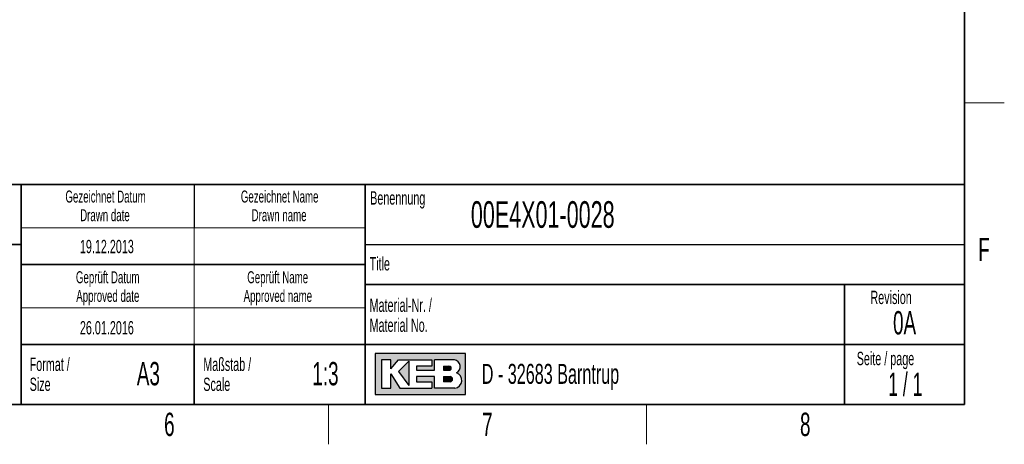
# Model space of a CAD drawing. Header units: millimetres. Extents: x 5 to 418, y 2 to 292.
# Tile 4 of 8: x 266 to 414, y 6 to 70. Entities that reach past the tile are written whole.
import ezdxf

# ---------------------------------------------------------------- set-up
doc = ezdxf.new("R2010")
doc.units = ezdxf.units.MM
doc.layers.add('SLD-0', color=7, linetype='Continuous')
doc.styles.add('SLDTEXTSTYLE0', font='TXT', dxfattribs={"width": 0.605})
doc.styles.add('SLDTEXTSTYLE1', font='TXT', dxfattribs={"width": 0.563})

msp = doc.modelspace()

# ---------------------------------------------------------------- hatches: boundary and pattern name
at = {"linetype": 'Continuous'}
h = msp.add_hatch(color=7, dxfattribs=at)
h.paths.add_polyline_path([(319.519086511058, 13.45626988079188), (333.083981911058, 13.45626988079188), (333.083981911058, 19.65736492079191), (319.519086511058, 19.65736492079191)], flags=0)
edge = h.paths.add_edge_path(flags=0)
edge.add_arc((331.3188604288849, 15.61738520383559), 1.20464082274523, -81.72003226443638, 70.1709600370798, ccw=False)
edge.add_line((331.4923410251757, 14.42530131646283), (331.480008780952, 14.42519098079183))
edge.add_line((331.480008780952, 14.42519098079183), (328.4331606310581, 14.42519098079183))
edge.add_line((328.4331606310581, 14.42519098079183), (328.4331606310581, 16.16924896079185))
edge.add_line((328.4331606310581, 16.16924896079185), (325.7201815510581, 16.16924896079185))
edge.add_line((325.7201815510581, 16.16924896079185), (325.7201815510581, 15.39411208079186))
edge.add_line((325.7201815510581, 15.39411208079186), (328.0455921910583, 15.39411208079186))
edge.add_line((328.0455921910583, 15.39411208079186), (328.0455921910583, 14.42519098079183))
edge.add_line((328.0455921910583, 14.42519098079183), (323.2009866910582, 14.42519098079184))
edge.add_line((323.2009866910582, 14.42519098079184), (321.8444971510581, 16.55681740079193))
edge.add_line((321.8444971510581, 16.55681740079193), (321.8444971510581, 14.42519098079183))
edge.add_line((321.8444971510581, 14.42519098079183), (320.4880076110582, 14.42519098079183))
edge.add_line((320.4880076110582, 14.42519098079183), (320.4880076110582, 18.68844382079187))
edge.add_line((320.4880076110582, 18.68844382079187), (321.8444971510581, 18.68844382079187))
edge.add_line((321.8444971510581, 18.68844382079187), (321.8444971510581, 17.33195428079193))
edge.add_line((321.8444971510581, 17.33195428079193), (323.0072024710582, 18.68844382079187))
edge.add_line((323.0072024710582, 18.68844382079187), (328.0455921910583, 18.68844382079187))
edge.add_line((328.0455921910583, 18.68844382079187), (328.0455921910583, 17.71952272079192))
edge.add_line((328.0455921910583, 17.71952272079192), (325.7201815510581, 17.71952272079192))
edge.add_line((325.7201815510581, 17.71952272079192), (325.7201815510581, 17.13817006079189))
edge.add_line((325.7201815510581, 17.13817006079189), (328.4331606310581, 17.13817006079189))
edge.add_line((328.4331606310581, 17.13817006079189), (328.4331606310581, 18.68844382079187))
edge.add_line((328.4331606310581, 18.68844382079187), (331.4242487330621, 18.68844382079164))
edge.add_line((331.4242487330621, 18.68844382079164), (331.4256482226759, 18.68844382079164))
edge.add_line((331.4256482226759, 18.68844382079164), (331.4259454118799, 18.68845828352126))
edge.add_arc((331.2860949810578, 17.67430640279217), 1.023749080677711, -64.45894120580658, 82.14849338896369, ccw=False)
msp.add_hatch(color=7, dxfattribs=at).paths.add_polyline_path([(324.5574762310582, 14.81275942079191), (324.557476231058, 18.49465960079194), (323.0072024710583, 16.94438584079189)], flags=0)
h = msp.add_hatch(color=7, dxfattribs=at)
edge = h.paths.add_edge_path(flags=0)
edge.add_line((329.7896501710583, 17.13817006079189), (330.6013652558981, 17.13817006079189))
edge.add_arc((330.6568434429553, 17.42884639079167), 0.2959232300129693, 259.1945394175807, 460.8054605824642)
edge.add_line((330.6013652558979, 17.71952272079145), (329.7896501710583, 17.71952272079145))
edge.add_line((329.7896501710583, 17.71952272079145), (329.7896501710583, 17.13817006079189))
h = msp.add_hatch(color=7, dxfattribs=at)
edge = h.paths.add_edge_path(flags=0)
edge.add_line((329.7896501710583, 15.39411208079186), (330.7588584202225, 15.39411208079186))
edge.add_arc((330.7588584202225, 15.78168052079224), 0.3875684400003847, 270.0000000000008, 450.0000000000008)
edge.add_line((330.7588584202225, 16.16924896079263), (330.7386620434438, 16.16924896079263))
edge.add_line((330.7386620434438, 16.16924896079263), (329.7896501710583, 16.16924896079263))
edge.add_line((329.7896501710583, 16.16924896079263), (329.7896501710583, 15.39411208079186))

# ---------------------------------------------------------------- linework, layer by layer
at = {"layer": 'SLD-0', "lineweight": 35}
for p, q in [((408, 12), (408, 282.5)), ((225.616731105, 45), (266.3304509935, 45)), ((266.3304509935, 12), (266.3304509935, 45)), ((266.3304509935, 45), (266.3304509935, 12)), ((318, 45), (266.3304509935, 45)), ((318, 45), (318, 12)), ((318, 45), (318, 40.1053465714)), ((318, 45), (408, 45)), ((318, 45), (318, 12)), ((408, 45), (408, 12)), ((225.616731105, 36), (266.3304509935, 36)), ((266.3304509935, 33), (318, 33)), ((408, 30), (318, 30)), ((390, 12), (390, 30)), ((266.3304509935, 21), (318, 21)), ((292.3304509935, 21), (292.3304509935, 12)), ((318, 21), (390, 21)), ((390, 21), (408, 21)), ((26, 12), (408, 12)), ((225.616731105, 12), (266.3304509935, 12)), ((266.3304509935, 12), (318, 12)), ((408, 12), (318, 12))]:
    msp.add_line(p, q, dxfattribs=at)
at = {"layer": 'SLD-0', "lineweight": 18}
for p, q in [((408, 57.25), (414, 57.25)), ((266.3304509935, 38.5), (318, 38.5)), ((292.3304509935, 38.5), (292.3304509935, 33)), ((292.3304509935, 33), (292.3304509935, 26.5)), ((266.3304509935, 26.5), (318, 26.5)), ((292.3304509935, 26.5), (292.3304509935, 21)), ((312.5, 6), (312.5, 12)), ((360.25, 6), (360.25, 12))]:
    msp.add_line(p, q, dxfattribs=at)
at = {"layer": 'SLD-0'}
for p, q in [((292.3304509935, 45), (292.3304509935, 38.5)), ((318, 36), (408, 36)), ((331.4242487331, 18.6884438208), (331.4256482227, 18.6884438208)), ((331.4256482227, 18.6884438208), (331.4259454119, 18.6884582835)), ((331.480008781, 14.4251909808), (331.4923410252, 14.4253013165))]:
    msp.add_line(p, q, dxfattribs=at)
at = {"layer": 'SLD-0', "linetype": 'Continuous'}
for p, q in [((333.0839819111, 19.6573649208), (319.5190865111, 19.6573649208)), ((319.5190865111, 19.6573649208), (319.5190865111, 13.4562698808)), ((333.0839819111, 13.4562698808), (333.0839819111, 19.6573649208)), ((321.8444971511, 18.6884438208), (320.4880076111, 18.6884438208)), ((320.4880076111, 18.6884438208), (320.4880076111, 14.4251909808)), ((321.8444971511, 17.3319542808), (323.0072024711, 18.6884438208)), ((321.8444971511, 17.3319542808), (321.8444971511, 18.6884438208)), ((323.0072024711, 18.6884438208), (328.0455921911, 18.6884438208)), ((324.5574762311, 18.4946596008), (323.0072024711, 16.9443858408)), ((324.5574762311, 18.4946596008), (324.5574762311, 14.8127594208)), ((328.0455921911, 18.6884438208), (328.0455921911, 17.7195227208)), ((331.4242487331, 18.6884438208), (328.4331606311, 18.6884438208)), ((328.4331606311, 17.1381700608), (328.4331606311, 18.6884438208)), ((331.4242487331, 18.6884438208), (331.4256482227, 18.6884438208)), ((331.4256482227, 18.6884438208), (331.4259454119, 18.6884582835)), ((321.8444971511, 14.4251909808), (321.8444971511, 16.5568174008)), ((321.8444971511, 16.5568174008), (323.2009866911, 14.4251909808)), ((323.0072024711, 16.9443858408), (324.5574762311, 14.8127594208)), ((325.7201815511, 17.7195227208), (325.7201815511, 17.1381700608)), ((328.0455921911, 17.7195227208), (325.7201815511, 17.7195227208)), ((325.7201815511, 17.1381700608), (328.4331606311, 17.1381700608)), ((329.7896501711, 17.7195227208), (330.6013652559, 17.7195227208)), ((329.7896501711, 17.7195227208), (329.7896501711, 17.1381700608)), ((329.7896501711, 17.1381700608), (330.6013652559, 17.1381700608)), ((325.7201815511, 16.1692489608), (325.7201815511, 15.3941120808)), ((328.4331606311, 16.1692489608), (325.7201815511, 16.1692489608)), ((325.7201815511, 15.3941120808), (328.0455921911, 15.3941120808)), ((328.0455921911, 15.3941120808), (328.0455921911, 14.4251909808)), ((328.4331606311, 14.4251909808), (328.4331606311, 16.1692489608)), ((329.7896501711, 16.1692489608), (330.7588584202, 16.1692489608)), ((329.7896501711, 16.1692489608), (329.7896501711, 15.3941120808)), ((330.7588584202, 15.3941120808), (329.7896501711, 15.3941120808)), ((330.7386620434, 16.1692489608), (330.7588584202, 16.1692489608)), ((319.5190865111, 13.4562698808), (333.0839819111, 13.4562698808)), ((320.4880076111, 14.4251909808), (321.8444971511, 14.4251909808)), ((323.2009866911, 14.4251909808), (328.0455921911, 14.4251909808)), ((331.480008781, 14.4251909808), (328.4331606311, 14.4251909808)), ((331.480008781, 14.4251909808), (331.4923410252, 14.4253013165))]:
    msp.add_line(p, q, dxfattribs=at)
for centre, radius, start, end in [((331.2860949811, 17.6743064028), 1.023749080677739, 295.5410587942, 82.148493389), ((330.656843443, 17.4288463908), 0.2959232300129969, 259.1945394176, 100.8054605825), ((331.3188604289, 15.6173852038), 1.204640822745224, 278.2799677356, 70.1709600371), ((330.7588584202, 15.7816805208), 0.3875684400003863, 270, 90)]:
    msp.add_arc(centre, radius, start, end, dxfattribs=at)

# ---------------------------------------------------------------- texts
at = {"layer": 'SLD-0'}
for s, insert, char_height, attachment_point, style in [('Gezeichnet Datum', (279.0254468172, 44.103942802), 1.8, 2, 'SLDTEXTSTYLE0'), ('Gezeichnet Name', (305.1708434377, 44.1039425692), 1.8, 2, 'SLDTEXTSTYLE0'), ('Benennung', (318.7636716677, 43.9908879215), 2, 1, 'SLDTEXTSTYLE0'), ('Drawn date', (278.9302899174, 41.3039429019), 1.8, 2, 'SLDTEXTSTYLE0'), ('00E4X01-0028', (333.8826865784, 42.5045188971), 4, 1, 'SLDTEXTSTYLE0'), ('Drawn name', (305.0870934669, 41.303942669), 1.8, 2, 'SLDTEXTSTYLE0'), ('F', (410.9536166, 37.0010772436), 3.5, 2, 'SLDTEXTSTYLE0'), ('19.12.2013', (279.2203041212, 36.6989570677), 2, 2, 'SLDTEXTSTYLE0'), ('Title', (318.6797653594, 34.1107265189), 2, 1, 'SLDTEXTSTYLE0'), ('Geprüft Datum', (279.349366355, 31.9851255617), 1.8, 2, 'SLDTEXTSTYLE0'), ('Geprüft Name', (304.8761939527, 31.9851255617), 1.8, 2, 'SLDTEXTSTYLE0'), ('Approved date', (279.3620221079, 29.1851256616), 1.8, 2, 'SLDTEXTSTYLE0'), ('Approved name', (304.900256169, 29.1851256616), 1.8, 2, 'SLDTEXTSTYLE0'), ('Revision', (393.8965220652, 29.0591225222), 2, 1, 'SLDTEXTSTYLE0'), ('Material-Nr. /', (318.6797653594, 27.8878268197), 2, 1, 'SLDTEXTSTYLE0'), ('0A', (399.0228237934, 26.0023621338), 3.5, 2, 'SLDTEXTSTYLE0'), ('26.01.2016', (279.2203041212, 24.5048723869), 2, 2, 'SLDTEXTSTYLE0'), ('Material No.', (318.6797653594, 24.8878267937), 2, 1, 'SLDTEXTSTYLE0'), ('Seite / page', (391.8390568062, 19.8830679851), 2, 1, 'SLDTEXTSTYLE0'), ('Format /', (267.6250939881, 19.0115942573), 2, 1, 'SLDTEXTSTYLE0'), ('A3', (285.4514616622, 18.3608999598), 3.5, 2, 'SLDTEXTSTYLE0'), ('Maßstab /', (293.7028556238, 19.0115944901), 2, 1, 'SLDTEXTSTYLE0'), ('1:3', (312.0485231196, 18.3609001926), 3.5, 2, 'SLDTEXTSTYLE0'), ('D - 32683 Barntrup', (335.5202035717, 18.0786992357), 3, 1, 'SLDTEXTSTYLE0'), ('1 / 1', (399.1297679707, 16.7706515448), 3.5, 2, 'SLDTEXTSTYLE1'), ('Size', (267.6250939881, 16.0115942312), 2, 1, 'SLDTEXTSTYLE0'), ('Scale', (293.7028556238, 16.011594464), 2, 1, 'SLDTEXTSTYLE0'), ('6', (288.6027123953, 10.7429955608), 3.5, 2, 'SLDTEXTSTYLE0'), ('7', (336.3527123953, 10.7429955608), 3.5, 2, 'SLDTEXTSTYLE0'), ('8', (384.1027123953, 10.7429955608), 3.5, 2, 'SLDTEXTSTYLE0')]:
    msp.add_mtext(s, dxfattribs=dict(at, insert=insert, char_height=char_height, attachment_point=attachment_point, style=style))

doc.saveas('drawing.dxf')
